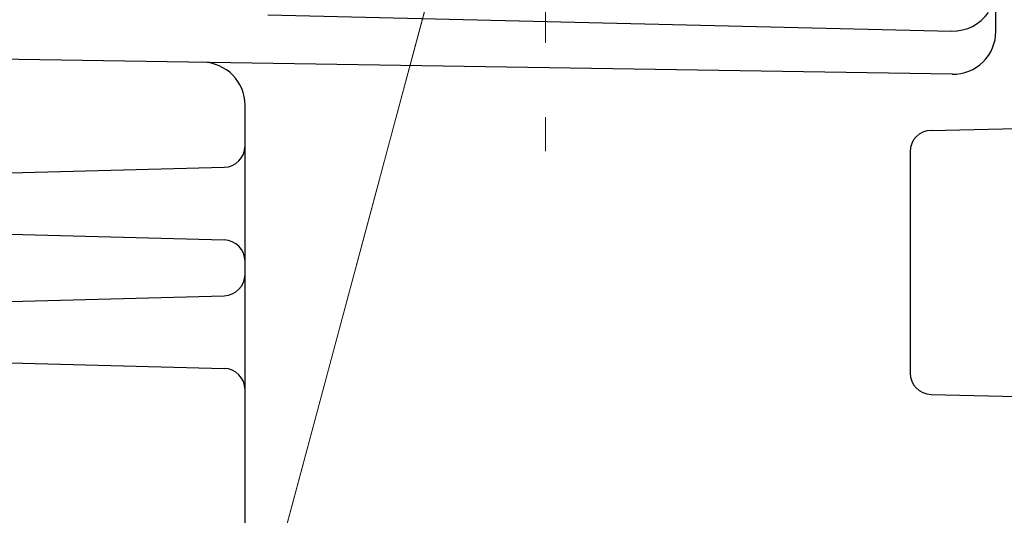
# Model space of a CAD drawing. Header units: millimetres. Extents: x 0 to 1300, y 0 to 891.
# Tile 23 of 141: x 575 to 620, y 234 to 257. Entities that reach past the tile are written whole.
import ezdxf

# ---------------------------------------------------------------- set-up
doc = ezdxf.new("R2010")
doc.units = ezdxf.units.MM
doc.header["$LTSCALE"] = 0.545669
doc.linetypes.add('CENTER', pattern=[50.8, 31.75, -6.35, 6.35, -6.35])
doc.layers.add('NoLayerName_001', color=7, linetype='Continuous')
doc.styles.get("Standard").update_dxf_attribs({"font": 'txt', "bigfont": 'extfont2'})
doc.dimstyles.get("Standard").update_dxf_attribs({"dimtxt": 2.5, "dimasz": 2.5, "dimexe": 1, "dimexo": 1, "dimtad": 1, "dimdec": 3, "dimzin": 0, "dimdsep": 46, "dimtxsty": 'Standard', "dimcen": 2.5, "dimadec": 3, "dimazin": 0, "dimtfac": 0.75, "dimtdec": 3, "dimtmove": 0, "dimatfit": 3, "dimfxl": 1, "dimarcsym": 0})

# ---------------------------------------------------------------- blocks, each defined once
blk = doc.blocks.new('DIM_0002')
at = {"color": 3, "linetype": 'Continuous', "lineweight": 13}
blk.add_lwpolyline([(50.287, 36.795), (41.205, 2.898), (40.428, 0)], dxfattribs=at)
blk.add_arc((55.593, 56.597), 55.593, 345, 255, dxfattribs=at)
blk = doc.blocks.new('_OPEN30')
at = {"color": 0, "linetype": 'ByBlock', "lineweight": -2}
for p, q in [((-1, 0.267949), (0, 0)), ((0, 0), (-1, -0.267949)), ((0, 0), (-1, 0))]:
    blk.add_line(p, q, dxfattribs=at)
blk = doc.blocks.new('*D31')
at = {"layer": 'Defpoints', "color": 0}
for p in [(554.183, 278.421), (554.283, 278.421), (592.159, 252.51), (592.185, 252.607), (516.089, 239.712)]:
    blk.add_point(p, dxfattribs=at)
at = {"layer": 'NoLayerName_001', "color": 0, "linetype": 'Continuous', "lineweight": 13}
for p, q in [((551.183, 278.421), (504.508, 278.421)), ((591.382, 249.612), (574.619, 187.05))]:
    blk.add_line(p, q, dxfattribs=at)
blk.add_arc((599.102, 278.421), 91.594, 182.81522, 252.18478, dxfattribs=at)
at = {"layer": 'NoLayerName_001', "color": 0, "lineweight": 13, "xscale": 4.5, "yscale": 4.5, "zscale": 4.5}
for p, rotation in [((507.508, 278.421), 91.40761007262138), ((575.395, 189.948), 343.5923899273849)]:
    blk.add_blockref('_OPEN30', p, dxfattribs=dict(at, rotation=rotation))
at = {"layer": 'NoLayerName_001', "color": 0, "lineweight": 13, "insert": (540.414, 219.428), "char_height": 10.5, "attachment_point": 5, "rotation": 315.1485}
blk.add_mtext('\\W0.8000;75%%d', dxfattribs=at)

msp = doc.modelspace()

# ---------------------------------------------------------------- linework, layer by layer
at = {"layer": 'NoLayerName_001', "color": 4, "linetype": 'CENTER', "lineweight": 13}
msp.add_line((599.10164849, 300.95751471), (599.10164849, 250.86344254), dxfattribs=at)
at = {"layer": 'NoLayerName_001', "color": 60, "linetype": 'CENTER', "lineweight": 13}
msp.add_line((592.15887493, 252.51005266), (600.28916259, 282.85269931), dxfattribs=at)
at = {"layer": 'NoLayerName_001', "color": 7, "linetype": 'Continuous', "lineweight": 25}
for p, q in [((620.10164849, 256.44982034), (620.10164849, 257.63965386)), ((586.16564849, 257.22883634), (618.05404294, 256.46958886)), ((618.06965259, 254.45334828), (559.56965259, 255.38934828)), ((585.10164849, 228.50971866), (585.10164849, 253.01258036)), ((585.10164849, 251.11510606), (585.10164849, 251.72656663)), ((617.07892709, 251.83622904), (621.10164849, 251.92765452)), ((616.10164849, 250.8364872), (616.10164849, 240.51200366)), ((565.34670933, 249.6236479), (584.12782544, 250.11544873)), ((566.07297896, 247.19900675), (584.12782544, 246.72622395)), ((585.10164849, 245.11510606), (585.10164849, 245.72656663)), ((566.62216791, 243.65704696), (584.12782544, 244.11544873)), ((567.04562714, 241.17353706), (584.12782544, 240.72622395)), ((617.07892709, 239.51226183), (621.10164849, 239.42083634))]:
    msp.add_line(p, q, dxfattribs=at)
for centre, radius, start, end in [((618.10164849, 258.4690222), 2, 268.636072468, 325.648987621), ((618.10164849, 256.45309233), 2, 269.083345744, 0), ((583.10164849, 253.01258036), 2, 0, 89.083345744), ((617.10164849, 250.8364872), 1, 91.301952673, 180), ((584.10164849, 251.11510606), 1, 271.5, 360), ((584.10164849, 245.72656663), 1, 0, 88.5), ((584.10164849, 245.11510606), 1, 271.5, 360), ((584.10164849, 239.72656663), 1, 0, 88.5), ((617.10164849, 240.51200366), 1, 180, 268.698047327)]:
    msp.add_arc(centre, radius, start, end, dxfattribs=at)

# ---------------------------------------------------------------- block references
at = {"layer": 'NoLayerName_001', "color": 3, "linetype": 'Continuous', "lineweight": 13}
msp.add_blockref('DIM_0002', (543.50842285, 221.82417297), dxfattribs=at)

# ---------------------------------------------------------------- dimensions: what is measured, and where the dimension line sits
dim = msp.add_angular_dim_2l(base=(516.08939874, 239.71158856), line1=((592.15887493, 252.51005266), (592.18475683, 252.60664524)), line2=((554.18310049, 278.42083634), (554.28310049, 278.42083634)), text='\\W0.8000;<>', dimstyle='Standard', override={"dimtxt": 10.5, "dimasz": 4.5, "dimexe": 3, "dimexo": 3, "dimgap": 3, "dimblk": 'OPEN30', "dimclrd": 0, "dimclre": 0, "dimclrt": 0, "dimazin": 2, "dimtp": 0, "dimtm": 0, "dimlwd": 13, "dimlwe": 13}, dxfattribs=at)
dim.commit()
dim.dimension.update_dxf_attribs({"geometry": '*D31', "text_midpoint": (534.5030311, 213.48657649), "dimtype": 162})

doc.saveas('drawing.dxf')
